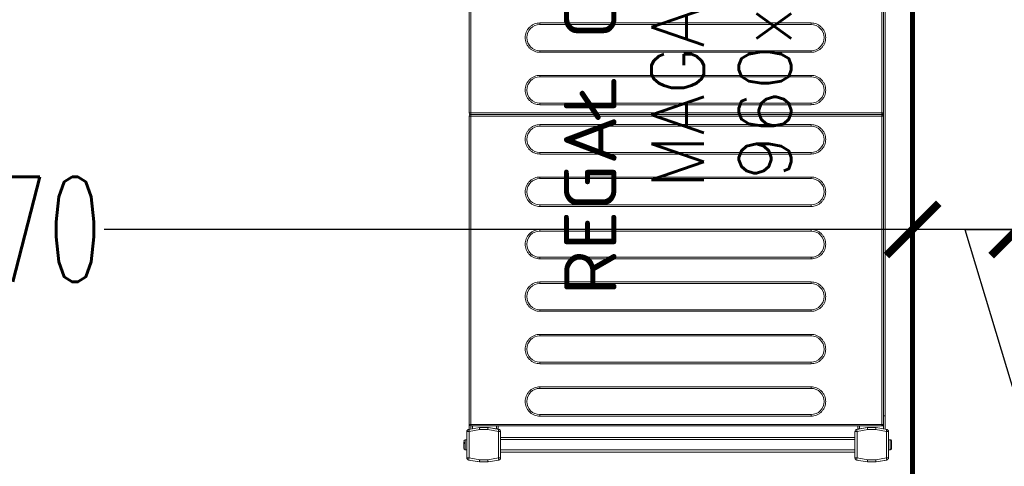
# Model space of a CAD drawing. Header units: millimetres. Extents: x -2074 to 12588, y -3630 to 101167.
# Tile 99 of 256: x 2287 to 2381, y 1410 to 1452. Entities that reach past the tile are written whole.
import ezdxf

# ---------------------------------------------------------------- set-up
doc = ezdxf.new("R2010")
doc.units = ezdxf.units.MM
doc.layers.add('SelinAr_BUD_wymiary', color=7, linetype='Continuous', lineweight=18)
doc.layers.add('SelinAr_WYP_komory', color=8, linetype='Continuous', lineweight=18)
doc.styles.add('RomanS', font='romans.shx')
doc.styles.add('style1', font='romans.shx', dxfattribs={"width": 0.6})
doc.dimstyles.new('ISO-25 Ania', dxfattribs={"dimtxt": 10, "dimasz": 5, "dimexe": 5, "dimexo": 0.625, "dimtad": 0, "dimrnd": 0.01, "dimtxsty": 'style1', "dimblk": 'ARCHTICK', "dimcen": 5, "dimdle": 5, "dimadec": 0, "dimazin": 0, "dimtfac": 1, "dimtmove": 0, "dimatfit": 3, "dimldrblk": 'ARCHTICK', "dimfxl": 0, "dimarcsym": 0})

# ---------------------------------------------------------------- blocks, each defined once
blk = doc.blocks.new('*U425')
at = {"const_width": 0.5}
blk.add_lwpolyline([(125, 190), (125, 200), (180, 200), (180, 0), (0, 0), (0, 200), (55, 200), (55, 190), (10, 190), (10, 10), (170, 10), (170, 190)], close=True, dxfattribs=at)
blk = doc.blocks.new('*U428')
at = {"const_width": 0.5}
blk.add_lwpolyline([(125, 250), (125, 260), (180, 260), (180, 0), (0, 0), (0, 260), (55, 260), (55, 250), (10, 250), (10, 10), (170, 10), (170, 250)], close=True, dxfattribs=at)
blk = doc.blocks.new('*U450')
at = {"lineweight": 15}
for p, q in [((1.726, 0), (1.819, 0)), ((0.182, -0.465), (0, -1.5)), ((0.182, -0.474), (0, -1.509)), ((0.379, -0.509), (0.2, -1.526)), ((2.904, -0.3), (0.379, -0.3)), ((0.379, -0.309), (0.379, -0.509)), ((2.904, -0.309), (0.379, -0.309)), ((2.904, -0.509), (0.379, -0.509)), ((1.167, -0.15), (1.167, -0.3)), ((2.117, -0.15), (1.167, -0.15)), ((1.876, -0.12), (1.765, -0.12)), ((2.117, -0.3), (2.117, -0.15)), ((2.904, -0.509), (2.904, -0.309)), ((3.083, -1.526), (2.904, -0.509)), ((3.283, -1.5), (3.101, -0.465)), ((3.283, -1.509), (3.101, -0.474)), ((3.433, -0.675), (3.138, -0.675)), ((3.433, -0.825), (3.164, -0.825)), ((3.433, -0.665), (3.433, -39.865)), ((3.583, -0.665), (3.433, -0.665)), ((3.583, -0.559), (3.583, -0.515)), ((32.983, -0.515), (3.583, -0.515)), ((3.583, -0.665), (3.583, -0.559)), ((3.583, -0.665), (3.583, -39.865)), ((32.983, -0.665), (3.583, -0.665)), ((32.983, -0.515), (32.983, -0.559)), ((32.983, -0.559), (32.983, -0.665)), ((32.983, -39.865), (32.983, -0.665)), ((33.133, -0.665), (32.983, -0.665)), ((33.133, -39.865), (33.133, -0.665)), ((33.283, -0.665), (33.133, -0.665)), ((33.283, -0.559), (33.283, -0.515)), ((62.683, -0.515), (33.283, -0.515)), ((33.283, -0.665), (33.283, -0.559)), ((33.283, -0.665), (33.283, -39.865)), ((62.683, -0.665), (33.283, -0.665)), ((0, -1.5), (0, -2.3)), ((0, -1.509), (0, -2.291)), ((0.2, -1.526), (0.2, -2.291)), ((3.083, -2.291), (3.083, -1.526)), ((3.283, -1.509), (3.283, -1.5)), ((3.283, -2.291), (3.283, -1.509)), ((0, -2.291), (0.2, -2.291)), ((0, -2.3), (0, -2.302)), ((0.003, -2.326), (0.182, -3.343)), ((0.2, -2.291), (0.379, -3.309)), ((2.904, -3.309), (3.083, -2.291)), ((3.083, -2.291), (3.283, -2.291)), ((3.101, -3.343), (3.28, -2.326)), ((3.283, -2.375), (3.151, -3.125)), ((3.283, -2.3), (3.283, -2.291)), ((3.283, -2.3), (3.283, -2.375)), ((3.283, -2.301), (3.283, -2.3)), ((0.379, -3.309), (2.904, -3.309)), ((0.379, -3.309), (0.379, -3.509)), ((0.379, -3.509), (2.904, -3.509)), ((0.942, -3.509), (0.942, -37.3)), ((1.142, -3.509), (1.142, -37.3)), ((2.142, -3.509), (2.142, -37.3)), ((2.342, -3.509), (2.342, -37.3)), ((2.904, -3.509), (2.904, -3.309)), ((3.433, -3.275), (3.125, -3.275)), ((3.433, -3.125), (3.151, -3.125)), ((0.182, -37.465), (0, -38.5)), ((0, -38.5), (0.182, -37.465)), ((0.379, -37.5), (0.2, -38.517)), ((0.379, -37.3), (0.379, -37.5)), ((2.904, -37.3), (0.379, -37.3)), ((2.904, -37.5), (0.379, -37.5)), ((2.904, -37.5), (2.904, -37.3)), ((3.083, -38.517), (2.904, -37.5)), ((3.283, -38.5), (3.101, -37.465)), ((3.433, -37.575), (3.125, -37.575)), ((3.151, -37.725), (3.283, -38.475)), ((3.433, -37.725), (3.151, -37.725)), ((3.283, -38.475), (3.283, -38.5)), ((0, -38.5), (0, -39.283)), ((0, -39.3), (0, -38.5)), ((0, -39.283), (0.2, -39.283)), ((0.182, -40.335), (0, -39.3)), ((0.003, -39.317), (0.182, -40.335)), ((0.2, -38.517), (0.2, -39.283)), ((0.2, -39.283), (0.379, -40.3)), ((2.904, -40.3), (3.083, -39.283)), ((3.083, -39.283), (3.083, -38.517)), ((3.083, -39.283), (3.283, -39.283)), ((3.101, -40.335), (3.28, -39.317)), ((3.283, -39.3), (3.28, -39.317)), ((3.283, -39.283), (3.283, -38.5)), ((3.283, -39.283), (3.283, -39.3)), ((0.379, -40.3), (0.379, -40.5)), ((0.379, -40.3), (2.904, -40.3)), ((2.904, -40.5), (2.904, -40.3)), ((4.383, -40.175), (3.129, -40.175)), ((4.383, -40.025), (3.155, -40.025)), ((3.433, -39.865), (3.583, -39.865)), ((3.583, -39.865), (32.983, -39.865)), ((3.583, -39.865), (3.583, -40.012)), ((3.583, -40.012), (3.583, -40.015)), ((3.583, -40.015), (32.983, -40.015)), ((4.383, -40.015), (4.383, -40.025)), ((91.583, -40.025), (4.383, -40.025)), ((4.383, -40.025), (4.383, -40.175)), ((91.583, -40.175), (4.383, -40.175)), ((32.983, -39.865), (33.133, -39.865)), ((32.983, -40.012), (32.983, -39.865)), ((32.983, -40.015), (32.983, -40.012)), ((33.133, -39.865), (33.283, -39.865)), ((33.283, -39.865), (62.683, -39.865)), ((33.283, -39.865), (33.283, -40.012)), ((33.283, -40.012), (33.283, -40.015)), ((33.283, -40.015), (62.683, -40.015)), ((0.379, -40.5), (2.904, -40.5)), ((1.167, -40.5), (1.167, -40.65)), ((1.167, -40.65), (2.117, -40.65)), ((1.17, -40.68), (1.173, -40.68)), ((2.11, -40.68), (2.114, -40.68)), ((2.117, -40.65), (2.117, -40.5))]:
    blk.add_line(p, q, dxfattribs=at)
blk.add_line((0.379, -0.509), (30.666, -0.509))
at = {"color": 253, "lineweight": 15}
for p, q in [((4.363, -33.115), (4.363, -7.265)), ((4.363, -7.265), (4.513, -7.265)), ((4.513, -33.115), (4.513, -7.265)), ((7.013, -7.265), (7.013, -33.115)), ((7.163, -7.265), (7.013, -7.265)), ((7.163, -7.265), (7.163, -33.115)), ((9.363, -33.115), (9.363, -7.265)), ((9.363, -7.265), (9.513, -7.265)), ((9.513, -33.115), (9.513, -7.265)), ((12.013, -7.265), (12.013, -33.115)), ((12.163, -7.265), (12.013, -7.265)), ((12.163, -7.265), (12.163, -33.115)), ((14.363, -33.115), (14.363, -7.265)), ((14.363, -7.265), (14.513, -7.265)), ((14.513, -33.115), (14.513, -7.265)), ((17.013, -7.265), (17.013, -33.115)), ((17.163, -7.265), (17.013, -7.265)), ((17.163, -7.265), (17.163, -33.115)), ((19.363, -33.115), (19.363, -7.265)), ((19.363, -7.265), (19.513, -7.265)), ((19.513, -33.115), (19.513, -7.265)), ((22.013, -7.265), (22.013, -33.115)), ((22.163, -7.265), (22.013, -7.265)), ((22.163, -7.265), (22.163, -33.115)), ((24.363, -33.115), (24.363, -7.265)), ((24.363, -7.265), (24.513, -7.265)), ((24.513, -33.115), (24.513, -7.265)), ((27.013, -7.265), (27.013, -33.115)), ((27.163, -7.265), (27.013, -7.265)), ((27.163, -7.265), (27.163, -33.115)), ((29.363, -33.115), (29.363, -7.265)), ((29.363, -7.265), (29.513, -7.265)), ((29.513, -33.115), (29.513, -7.265)), ((32.013, -7.265), (32.013, -33.115)), ((32.163, -7.265), (32.013, -7.265)), ((32.163, -7.265), (32.163, -33.115)), ((34.063, -33.115), (34.063, -7.265)), ((34.063, -7.265), (34.213, -7.265)), ((34.213, -33.115), (34.213, -7.265)), ((36.713, -7.265), (36.713, -33.115)), ((36.863, -7.265), (36.713, -7.265)), ((36.863, -7.265), (36.863, -33.115)), ((39.063, -33.115), (39.063, -7.265)), ((39.063, -7.265), (39.213, -7.265)), ((39.213, -33.115), (39.213, -7.265)), ((41.713, -7.265), (41.713, -33.115)), ((41.863, -7.265), (41.713, -7.265)), ((41.863, -7.265), (41.863, -33.115)), ((4.513, -33.115), (4.363, -33.115)), ((7.163, -33.115), (7.013, -33.115)), ((9.513, -33.115), (9.363, -33.115)), ((12.163, -33.115), (12.013, -33.115)), ((14.513, -33.115), (14.363, -33.115)), ((17.163, -33.115), (17.013, -33.115)), ((19.513, -33.115), (19.363, -33.115)), ((22.163, -33.115), (22.013, -33.115)), ((24.513, -33.115), (24.363, -33.115)), ((27.163, -33.115), (27.013, -33.115)), ((29.513, -33.115), (29.363, -33.115)), ((32.163, -33.115), (32.013, -33.115)), ((34.213, -33.115), (34.063, -33.115)), ((36.863, -33.115), (36.713, -33.115)), ((39.213, -33.115), (39.063, -33.115)), ((41.863, -33.115), (41.713, -33.115))]:
    blk.add_line(p, q, dxfattribs=at)
at = {"lineweight": 15, "flags": 128}
for points in [[(0.379, -0.509), (0.341, -0.502), (0.304, -0.495), (0.27, -0.489), (0.24, -0.484), (0.216, -0.48), (0.197, -0.477), (0.186, -0.475), (0.182, -0.474)], [(3.101, -0.474), (3.097, -0.475), (3.086, -0.477), (3.068, -0.48), (3.043, -0.484), (3.013, -0.489), (2.979, -0.495), (2.942, -0.502), (2.904, -0.509)], [(0, -1.509), (0.003, -1.509), (0.012, -1.51), (0.027, -1.511), (0.047, -1.513), (0.071, -1.515), (0.1, -1.517), (0.132, -1.52), (0.165, -1.523), (0.2, -1.526)], [(3.083, -1.526), (3.122, -1.523), (3.16, -1.52), (3.194, -1.517), (3.225, -1.514), (3.249, -1.512), (3.268, -1.51), (3.279, -1.509), (3.283, -1.509)], [(0.2, -2.291), (0.162, -2.298), (0.125, -2.305), (0.091, -2.311), (0.061, -2.316), (0.036, -2.32), (0.018, -2.323), (0.007, -2.325), (0.003, -2.326)], [(3.28, -2.326), (3.276, -2.325), (3.265, -2.323), (3.247, -2.32), (3.222, -2.316), (3.193, -2.311), (3.159, -2.305), (3.122, -2.298), (3.083, -2.291)], [(0.182, -3.343), (0.186, -3.343), (0.197, -3.341), (0.216, -3.338), (0.24, -3.333), (0.27, -3.328), (0.304, -3.322), (0.341, -3.316), (0.379, -3.309)], [(2.904, -3.309), (2.942, -3.316), (2.979, -3.322), (3.013, -3.328), (3.043, -3.333), (3.068, -3.338), (3.086, -3.341), (3.097, -3.343), (3.101, -3.343)], [(3.151, -3.125), (3.146, -3.154), (3.141, -3.182), (3.136, -3.208), (3.132, -3.231), (3.129, -3.25), (3.127, -3.264), (3.125, -3.272), (3.125, -3.275)], [(0.379, -37.5), (0.341, -37.493), (0.304, -37.487), (0.27, -37.481), (0.24, -37.475), (0.216, -37.471), (0.197, -37.468), (0.186, -37.466), (0.182, -37.465)], [(3.101, -37.465), (3.097, -37.466), (3.086, -37.468), (3.068, -37.471), (3.043, -37.475), (3.013, -37.481), (2.979, -37.487), (2.942, -37.493), (2.904, -37.5)], [(3.125, -37.575), (3.125, -37.578), (3.127, -37.586), (3.129, -37.6), (3.132, -37.619), (3.136, -37.642), (3.141, -37.668), (3.146, -37.696), (3.151, -37.725)], [(0, -38.5), (0.004, -38.5), (0.015, -38.501), (0.034, -38.503), (0.059, -38.505), (0.089, -38.508), (0.123, -38.511), (0.161, -38.514), (0.2, -38.517)], [(0.2, -39.283), (0.162, -39.289), (0.125, -39.296), (0.091, -39.302), (0.061, -39.307), (0.036, -39.311), (0.018, -39.315), (0.007, -39.317), (0.003, -39.317)], [(3.083, -38.517), (3.118, -38.514), (3.152, -38.512), (3.183, -38.509), (3.212, -38.506), (3.236, -38.504), (3.256, -38.502), (3.271, -38.501), (3.28, -38.5), (3.283, -38.5)], [(3.28, -39.317), (3.276, -39.317), (3.265, -39.315), (3.247, -39.311), (3.222, -39.307), (3.193, -39.302), (3.159, -39.296), (3.122, -39.289), (3.083, -39.283)], [(0.182, -40.335), (0.186, -40.334), (0.197, -40.332), (0.216, -40.329), (0.24, -40.325), (0.27, -40.319), (0.304, -40.313), (0.341, -40.307), (0.379, -40.3)], [(2.904, -40.3), (2.942, -40.307), (2.979, -40.313), (3.013, -40.319), (3.043, -40.325), (3.068, -40.329), (3.086, -40.332), (3.097, -40.334), (3.101, -40.335)]]:
    blk.add_lwpolyline(points, dxfattribs=at)
at = {"lineweight": 15}
for centre, radius, start, end in [((0.379, -0.5), 0.2, 90, 170), ((0.379, -0.509), 0.2, 90, 170), ((1.317, -0.15), 0.15, 90, 180), ((1.967, -0.15), 0.15, 0, 90), ((2.904, -0.5), 0.2, 10, 90), ((2.904, -0.509), 0.2, 10, 90), ((3.583, -0.665), 0.15, 90, 180), ((32.983, -0.665), 0.15, 0, 90), ((33.283, -0.665), 0.15, 90, 180), ((0.2, -2.291), 0.2, 180, 190), ((3.083, -2.291), 0.2, 350, 0), ((0.379, -3.309), 0.2, 190, 270), ((2.904, -3.309), 0.2, 270, 350), ((0.379, -37.5), 0.2, 90, 170), ((0.379, -37.5), 0.2, 90, 170), ((2.904, -37.5), 0.2, 10, 90), ((0.2, -39.283), 0.2, 180, 190), ((3.083, -39.283), 0.2, 350, 0), ((0.379, -40.3), 0.2, 190, 270), ((0.379, -40.3), 0.2, 190, 270), ((2.904, -40.3), 0.2, 270, 350), ((1.317, -40.65), 0.15, 180, 191.53696), ((1.967, -40.65), 0.15, 348.46304, 0)]:
    blk.add_arc(centre, radius, start, end, dxfattribs=at)
at = {"color": 253, "lineweight": 15}
for centre, start, end in [((5.763, -7.265), 0, 180), ((10.763, -7.265), 0, 180), ((15.763, -7.265), 0, 180), ((20.763, -7.265), 0, 180), ((25.763, -7.265), 0, 180), ((30.763, -7.265), 0, 180), ((35.463, -7.265), 0, 180), ((40.463, -7.265), 0, 180), ((5.763, -33.115), 180, 0), ((10.763, -33.115), 180, 0), ((15.763, -33.115), 180, 0), ((20.763, -33.115), 180, 0), ((25.763, -33.115), 180, 0), ((30.763, -33.115), 180, 0), ((35.463, -33.115), 180, 0), ((40.463, -33.115), 180, 0)]:
    blk.add_arc(centre, 1.25, start, end, dxfattribs=at)
at = {"lineweight": 15}
for points, knots in [([(1.708, 0), (1.672, 0), (1.597, 0), (1.486, 0), (1.395, 0), (1.338, 0), (1.312, 0), (1.318, 0), (1.319, 0)], [0, 0, 0, 0, 0.188945, 0.389816, 0.590684, 0.779625, 0.968579, 1, 1, 1, 1]), ([(1.765, -0.12), (1.763, -0.104), (1.759, -0.072), (1.746, -0.033), (1.729, -0.006), (1.715, -0.002), (1.708, 0)], [0, 0, 0, 0, 0.243636, 0.487267, 0.73198, 1, 1, 1, 1]), ([(1.921, 0), (1.915, 0), (1.893, 0), (1.849, 0), (1.819, 0)], [0, 0, 0, 0, 0.31192, 1, 1, 1, 1]), ([(1.819, 0), (1.826, -0.002), (1.839, -0.005), (1.856, -0.031), (1.87, -0.07), (1.874, -0.103), (1.876, -0.12)], [0, 0, 0, 0, 0.250222, 0.500532, 0.748158, 1, 1, 1, 1]), ([(3.433, -39.863), (3.435, -39.882), (3.439, -39.92), (3.467, -39.96), (3.497, -39.985), (3.523, -40), (3.553, -40.009), (3.573, -40.011), (3.583, -40.012)], [0, 0, 0, 0, 0.238266, 0.485424, 0.612038, 0.739974, 0.869231, 1, 1, 1, 1]), ([(32.983, -40.012), (32.993, -40.011), (33.014, -40.009), (33.043, -40), (33.07, -39.985), (33.1, -39.96), (33.128, -39.92), (33.131, -39.882), (33.133, -39.863)], [0, 0, 0, 0, 0.130769, 0.260023, 0.387959, 0.514574, 0.761734, 1, 1, 1, 1]), ([(33.133, -39.863), (33.135, -39.882), (33.139, -39.92), (33.167, -39.96), (33.197, -39.985), (33.223, -40), (33.253, -40.009), (33.273, -40.011), (33.283, -40.012)], [0, 0, 0, 0, 0.238266, 0.485426, 0.612036, 0.739977, 0.869231, 1, 1, 1, 1]), ([(1.173, -40.68), (1.178, -40.696), (1.188, -40.728), (1.223, -40.767), (1.268, -40.794), (1.304, -40.798), (1.322, -40.8)], [0, 0, 0, 0, 0.243643, 0.487245, 0.731956, 1, 1, 1, 1]), ([(1.322, -40.8), (1.332, -40.8), (1.353, -40.8), (1.43, -40.8), (1.53, -40.8), (1.642, -40.8), (1.753, -40.8), (1.853, -40.8), (1.93, -40.8), (1.951, -40.8), (1.961, -40.8)], [0, 0, 0, 0, 0.121175, 0.250001, 0.378823, 0.5, 0.621177, 0.749999, 0.878825, 1, 1, 1, 1]), ([(1.961, -40.8), (1.978, -40.798), (2.013, -40.795), (2.058, -40.769), (2.094, -40.73), (2.105, -40.697), (2.11, -40.68)], [0, 0, 0, 0, 0.250219, 0.500551, 0.74815, 1, 1, 1, 1])]:
    blk.add_open_spline(points, degree=3, knots=knots, dxfattribs=at)
at = {"color": 253, "lineweight": 15}
for points, knots in [([(4.363, -7.265), (4.368, -7.18), (4.377, -7.004), (4.455, -6.743), (4.584, -6.492), (4.766, -6.268), (4.99, -6.086), (5.241, -5.956), (5.502, -5.881), (5.763, -5.857), (6.024, -5.881), (6.285, -5.956), (6.536, -6.086), (6.76, -6.268), (6.942, -6.492), (7.071, -6.743), (7.149, -7.004), (7.159, -7.18), (7.163, -7.265)], [0, 0, 0, 0, 0.058258, 0.120006, 0.18432, 0.25, 0.31568, 0.379994, 0.441742, 0.5, 0.558258, 0.620006, 0.68432, 0.75, 0.81568, 0.879994, 0.941742, 1, 1, 1, 1]), ([(9.363, -7.265), (9.368, -7.18), (9.377, -7.004), (9.455, -6.743), (9.584, -6.492), (9.766, -6.268), (9.99, -6.086), (10.241, -5.956), (10.502, -5.881), (10.763, -5.857), (11.024, -5.881), (11.285, -5.956), (11.536, -6.086), (11.76, -6.268), (11.942, -6.492), (12.071, -6.743), (12.149, -7.004), (12.159, -7.18), (12.163, -7.265)], [0, 0, 0, 0, 0.058258, 0.120006, 0.18432, 0.25, 0.31568, 0.379994, 0.441742, 0.5, 0.558258, 0.620006, 0.68432, 0.75, 0.81568, 0.879994, 0.941742, 1, 1, 1, 1]), ([(14.363, -7.265), (14.368, -7.18), (14.377, -7.004), (14.455, -6.743), (14.584, -6.492), (14.766, -6.268), (14.99, -6.086), (15.241, -5.956), (15.502, -5.881), (15.763, -5.857), (16.024, -5.881), (16.285, -5.956), (16.536, -6.086), (16.76, -6.268), (16.942, -6.492), (17.071, -6.743), (17.149, -7.004), (17.159, -7.18), (17.163, -7.265)], [0, 0, 0, 0, 0.058258, 0.120006, 0.18432, 0.25, 0.31568, 0.379994, 0.441742, 0.5, 0.558258, 0.620006, 0.68432, 0.75, 0.81568, 0.879994, 0.941742, 1, 1, 1, 1]), ([(19.363, -7.265), (19.368, -7.18), (19.377, -7.004), (19.455, -6.743), (19.584, -6.492), (19.766, -6.268), (19.99, -6.086), (20.241, -5.956), (20.502, -5.881), (20.763, -5.857), (21.024, -5.881), (21.285, -5.956), (21.536, -6.086), (21.76, -6.268), (21.942, -6.492), (22.071, -6.743), (22.149, -7.004), (22.159, -7.18), (22.163, -7.265)], [0, 0, 0, 0, 0.058258, 0.120006, 0.18432, 0.25, 0.31568, 0.379994, 0.441742, 0.5, 0.558258, 0.620006, 0.68432, 0.75, 0.81568, 0.879994, 0.941742, 1, 1, 1, 1]), ([(24.363, -7.265), (24.368, -7.18), (24.377, -7.004), (24.455, -6.743), (24.584, -6.492), (24.766, -6.268), (24.99, -6.086), (25.241, -5.956), (25.502, -5.881), (25.763, -5.857), (26.024, -5.881), (26.285, -5.956), (26.536, -6.086), (26.76, -6.268), (26.942, -6.492), (27.071, -6.743), (27.149, -7.004), (27.159, -7.18), (27.163, -7.265)], [0, 0, 0, 0, 0.058258, 0.120006, 0.18432, 0.25, 0.31568, 0.379994, 0.441742, 0.5, 0.558258, 0.620006, 0.68432, 0.75, 0.81568, 0.879994, 0.941742, 1, 1, 1, 1]), ([(29.363, -7.265), (29.368, -7.18), (29.377, -7.004), (29.455, -6.743), (29.584, -6.492), (29.766, -6.268), (29.99, -6.086), (30.241, -5.956), (30.502, -5.881), (30.763, -5.857), (31.024, -5.881), (31.285, -5.956), (31.536, -6.086), (31.76, -6.268), (31.942, -6.492), (32.071, -6.743), (32.149, -7.004), (32.159, -7.18), (32.163, -7.265)], [0, 0, 0, 0, 0.058258, 0.120006, 0.18432, 0.25, 0.31568, 0.379994, 0.441742, 0.5, 0.558258, 0.620006, 0.68432, 0.75, 0.81568, 0.879994, 0.941742, 1, 1, 1, 1]), ([(34.063, -7.265), (34.068, -7.18), (34.077, -7.004), (34.155, -6.743), (34.284, -6.492), (34.466, -6.268), (34.69, -6.086), (34.941, -5.956), (35.202, -5.881), (35.463, -5.857), (35.724, -5.881), (35.985, -5.956), (36.236, -6.086), (36.46, -6.268), (36.642, -6.492), (36.771, -6.743), (36.849, -7.004), (36.859, -7.18), (36.863, -7.265)], [0, 0, 0, 0, 0.058258, 0.120006, 0.18432, 0.25, 0.31568, 0.379994, 0.441742, 0.5, 0.558258, 0.620006, 0.68432, 0.75, 0.81568, 0.879994, 0.941742, 1, 1, 1, 1]), ([(39.063, -7.265), (39.068, -7.18), (39.077, -7.004), (39.155, -6.743), (39.284, -6.492), (39.466, -6.268), (39.69, -6.086), (39.941, -5.956), (40.202, -5.881), (40.463, -5.857), (40.724, -5.881), (40.985, -5.956), (41.236, -6.086), (41.46, -6.268), (41.642, -6.492), (41.771, -6.743), (41.849, -7.004), (41.859, -7.18), (41.863, -7.265)], [0, 0, 0, 0, 0.058258, 0.120006, 0.18432, 0.25, 0.31568, 0.379994, 0.441742, 0.5, 0.558258, 0.620005, 0.68432, 0.75, 0.81568, 0.879994, 0.941742, 1, 1, 1, 1]), ([(7.163, -33.115), (7.159, -33.2), (7.149, -33.376), (7.071, -33.637), (6.942, -33.888), (6.76, -34.112), (6.536, -34.294), (6.285, -34.424), (6.024, -34.499), (5.763, -34.523), (5.502, -34.499), (5.241, -34.424), (4.99, -34.294), (4.766, -34.112), (4.584, -33.888), (4.455, -33.637), (4.377, -33.376), (4.368, -33.2), (4.363, -33.115)], [0, 0, 0, 0, 0.058258, 0.120006, 0.18432, 0.25, 0.31568, 0.379994, 0.441742, 0.5, 0.558258, 0.620006, 0.68432, 0.75, 0.81568, 0.879994, 0.941742, 1, 1, 1, 1]), ([(12.163, -33.115), (12.159, -33.2), (12.149, -33.376), (12.071, -33.637), (11.942, -33.888), (11.76, -34.112), (11.536, -34.294), (11.285, -34.424), (11.024, -34.499), (10.763, -34.523), (10.502, -34.499), (10.241, -34.424), (9.99, -34.294), (9.766, -34.112), (9.584, -33.888), (9.455, -33.637), (9.377, -33.376), (9.368, -33.2), (9.363, -33.115)], [0, 0, 0, 0, 0.058258, 0.120006, 0.18432, 0.25, 0.31568, 0.379994, 0.441742, 0.5, 0.558258, 0.620006, 0.68432, 0.75, 0.81568, 0.879994, 0.941742, 1, 1, 1, 1]), ([(17.163, -33.115), (17.159, -33.2), (17.149, -33.376), (17.071, -33.637), (16.942, -33.888), (16.76, -34.112), (16.536, -34.294), (16.285, -34.424), (16.024, -34.499), (15.763, -34.523), (15.502, -34.499), (15.241, -34.424), (14.99, -34.294), (14.766, -34.112), (14.584, -33.888), (14.455, -33.637), (14.377, -33.376), (14.368, -33.2), (14.363, -33.115)], [0, 0, 0, 0, 0.058258, 0.120006, 0.18432, 0.25, 0.31568, 0.379994, 0.441742, 0.5, 0.558258, 0.620006, 0.68432, 0.75, 0.81568, 0.879994, 0.941742, 1, 1, 1, 1]), ([(22.163, -33.115), (22.159, -33.2), (22.149, -33.376), (22.071, -33.637), (21.942, -33.888), (21.76, -34.112), (21.536, -34.294), (21.285, -34.424), (21.024, -34.499), (20.763, -34.523), (20.502, -34.499), (20.241, -34.424), (19.99, -34.294), (19.766, -34.112), (19.584, -33.888), (19.455, -33.637), (19.377, -33.376), (19.368, -33.2), (19.363, -33.115)], [0, 0, 0, 0, 0.058258, 0.120006, 0.18432, 0.25, 0.31568, 0.379994, 0.441742, 0.5, 0.558258, 0.620006, 0.684321, 0.75, 0.81568, 0.879994, 0.941742, 1, 1, 1, 1]), ([(27.163, -33.115), (27.159, -33.2), (27.149, -33.376), (27.071, -33.637), (26.942, -33.888), (26.76, -34.112), (26.536, -34.294), (26.285, -34.424), (26.024, -34.499), (25.763, -34.523), (25.502, -34.499), (25.241, -34.424), (24.99, -34.294), (24.766, -34.112), (24.584, -33.888), (24.455, -33.637), (24.377, -33.376), (24.368, -33.2), (24.363, -33.115)], [0, 0, 0, 0, 0.058258, 0.1200056, 0.1843204, 0.2500002, 0.3156797, 0.3799945, 0.4417421, 0.4999999, 0.558258, 0.6200056, 0.6843204, 0.7499999, 0.8156797, 0.8799945, 0.941742, 1, 1, 1, 1]), ([(32.163, -33.115), (32.159, -33.2), (32.149, -33.376), (32.071, -33.637), (31.942, -33.888), (31.76, -34.112), (31.536, -34.294), (31.285, -34.424), (31.024, -34.499), (30.763, -34.523), (30.502, -34.499), (30.241, -34.424), (29.99, -34.294), (29.766, -34.112), (29.584, -33.888), (29.455, -33.637), (29.377, -33.376), (29.368, -33.2), (29.363, -33.115)], [0, 0, 0, 0, 0.058258, 0.1200056, 0.1843204, 0.2499999, 0.3156794, 0.3799942, 0.4417421, 0.4999999, 0.5582581, 0.6200057, 0.6843205, 0.7499999, 0.8156797, 0.8799945, 0.941742, 1, 1, 1, 1]), ([(36.863, -33.115), (36.859, -33.2), (36.849, -33.376), (36.771, -33.637), (36.642, -33.888), (36.46, -34.112), (36.236, -34.294), (35.985, -34.424), (35.724, -34.499), (35.463, -34.523), (35.202, -34.499), (34.941, -34.424), (34.69, -34.294), (34.466, -34.112), (34.284, -33.888), (34.155, -33.637), (34.077, -33.376), (34.068, -33.2), (34.063, -33.115)], [0, 0, 0, 0, 0.058258, 0.120006, 0.18432, 0.25, 0.31568, 0.379994, 0.441742, 0.5, 0.558258, 0.620006, 0.68432, 0.75, 0.81568, 0.879994, 0.941742, 1, 1, 1, 1]), ([(41.863, -33.115), (41.859, -33.2), (41.849, -33.376), (41.771, -33.637), (41.642, -33.888), (41.46, -34.112), (41.236, -34.294), (40.985, -34.424), (40.724, -34.499), (40.463, -34.523), (40.202, -34.499), (39.941, -34.424), (39.69, -34.294), (39.466, -34.112), (39.284, -33.888), (39.155, -33.637), (39.077, -33.376), (39.068, -33.2), (39.063, -33.115)], [0, 0, 0, 0, 0.058258, 0.120005, 0.18432, 0.25, 0.315679, 0.379995, 0.441742, 0.5, 0.558258, 0.620006, 0.68432, 0.75, 0.81568, 0.879994, 0.941742, 1, 1, 1, 1])]:
    blk.add_open_spline(points, degree=3, knots=knots, dxfattribs=at)
at = {"insert": (48, -20.4), "char_height": 5, "width": 96, "attachment_point": 5, "style": 'RomanS'}
blk.add_mtext('REGAŁ CHŁODNICZY MAGAZYNOWY\\P960x408mm', dxfattribs=at)
blk = doc.blocks.new('_ArchTick')
at = {"color": 0, "linetype": 'ByBlock', "const_width": 0.15}
blk.add_lwpolyline([(-0.5, -0.5), (0.5, 0.5)], dxfattribs=at)
blk = doc.blocks.new('*D753')
at = {"layer": 'Defpoints', "color": 0}
for p in [(2382.157, 1557.241), (2542.157, 1547.241), (2382.157, 1432.241)]:
    blk.add_point(p, dxfattribs=at)
at = {"layer": 'SelinAr_BUD_wymiary', "color": 0, "lineweight": -2}
for p, q in [((2382.157, 1442.241), (2382.157, 1427.241)), ((2542.157, 1442.241), (2542.157, 1427.241)), ((2377.157, 1432.241), (2454.246, 1432.241)), ((2547.157, 1432.241), (2470.067, 1432.241))]:
    blk.add_line(p, q, dxfattribs=at)
at = {"layer": 'SelinAr_BUD_wymiary', "color": 0, "lineweight": -2, "xscale": 5, "yscale": 5, "zscale": 5, "rotation": 180}
blk.add_blockref('_ArchTick', (2382.157, 1432.241), dxfattribs=at)
at = {"layer": 'SelinAr_BUD_wymiary', "color": 0, "lineweight": -2, "xscale": 5, "yscale": 5, "zscale": 5}
blk.add_blockref('_ArchTick', (2542.157, 1432.241), dxfattribs=at)
at = {"layer": 'SelinAr_BUD_wymiary', "color": 0, "insert": (2462.157, 1432.241), "char_height": 10, "attachment_point": 5, "style": 'style1'}
blk.add_mtext('160', dxfattribs=at)
blk = doc.blocks.new('*D754')
at = {"layer": 'Defpoints', "color": 0}
for p in [(2372.157, 1557.241), (2382.157, 1557.241), (2372.157, 1432.241)]:
    blk.add_point(p, dxfattribs=at)
at = {"layer": 'SelinAr_BUD_wymiary', "color": 0, "lineweight": -2}
for p, q in [((2372.157, 1442.241), (2372.157, 1427.241)), ((2382.157, 1442.241), (2382.157, 1427.241)), ((2387.157, 1432.241), (2367.157, 1432.241)), ((2377.157, 1432.241), (2383.438, 1411.304)), ((2383.438, 1411.304), (2384.688, 1411.304))]:
    blk.add_line(p, q, dxfattribs=at)
at = {"layer": 'SelinAr_BUD_wymiary', "color": 0, "lineweight": -2, "xscale": 5, "yscale": 5, "zscale": 5, "rotation": 180}
blk.add_blockref('_ArchTick', (2372.157, 1432.241), dxfattribs=at)
at = {"layer": 'SelinAr_BUD_wymiary', "color": 0, "lineweight": -2, "xscale": 5, "yscale": 5, "zscale": 5}
blk.add_blockref('_ArchTick', (2382.157, 1432.241), dxfattribs=at)
at = {"layer": 'SelinAr_BUD_wymiary', "color": 0, "insert": (2389.741, 1411.304), "char_height": 10, "attachment_point": 5, "style": 'style1'}
blk.add_mtext('10', dxfattribs=at)
blk = doc.blocks.new('*D755')
at = {"layer": 'Defpoints', "color": 0}
for p in [(2202.157, 1617.241), (2372.157, 1557.241), (2202.157, 1432.241)]:
    blk.add_point(p, dxfattribs=at)
at = {"layer": 'SelinAr_BUD_wymiary', "color": 0, "lineweight": -2}
for p, q in [((2202.157, 1442.241), (2202.157, 1427.241)), ((2372.157, 1442.241), (2372.157, 1427.241)), ((2197.157, 1432.241), (2279.246, 1432.241)), ((2377.157, 1432.241), (2295.067, 1432.241))]:
    blk.add_line(p, q, dxfattribs=at)
at = {"layer": 'SelinAr_BUD_wymiary', "color": 0, "lineweight": -2, "xscale": 5, "yscale": 5, "zscale": 5, "rotation": 180}
blk.add_blockref('_ArchTick', (2202.157, 1432.241), dxfattribs=at)
at = {"layer": 'SelinAr_BUD_wymiary', "color": 0, "lineweight": -2, "xscale": 5, "yscale": 5, "zscale": 5}
blk.add_blockref('_ArchTick', (2372.157, 1432.241), dxfattribs=at)
at = {"layer": 'SelinAr_BUD_wymiary', "color": 0, "insert": (2287.157, 1432.241), "char_height": 10, "attachment_point": 5, "style": 'style1'}
blk.add_mtext('170', dxfattribs=at)
blk = doc.blocks.new('*D832')
at = {"layer": 'Defpoints', "color": 0}
for p in [(2257.157, 1607.241), (2267.157, 1367.241), (2372.157, 1367.241)]:
    blk.add_point(p, dxfattribs=at)
at = {"layer": 'SelinAr_BUD_wymiary', "color": 0, "lineweight": -2}
for p, q in [((2267.157, 1612.241), (2267.157, 1495.58)), ((2257.782, 1607.241), (2272.157, 1607.241)), ((2267.157, 1362.241), (2267.157, 1478.902)), ((2277.157, 1367.241), (2262.157, 1367.241))]:
    blk.add_line(p, q, dxfattribs=at)
at = {"layer": 'SelinAr_BUD_wymiary', "color": 0, "lineweight": -2, "xscale": 5, "yscale": 5, "zscale": 5}
for p, rotation in [((2267.157, 1607.241), 90), ((2267.157, 1367.241), 270)]:
    blk.add_blockref('_ArchTick', p, dxfattribs=dict(at, rotation=rotation))
at = {"layer": 'SelinAr_BUD_wymiary', "color": 0, "insert": (2267.157, 1487.241), "char_height": 10, "attachment_point": 5, "rotation": 90, "style": 'style1'}
blk.add_mtext('240', dxfattribs=at)

msp = doc.modelspace()

# ---------------------------------------------------------------- block references
at = {"layer": 'SelinAr_WYP_komory'}
for name, p in [('*U428', (2202.157, 1357.241)), ('*U425', (2372.157, 1357.241))]:
    msp.add_blockref(name, p, dxfattribs=at)
at = {"layer": 'SelinAr_WYP_komory', "linetype": 'Continuous', "lineweight": 25, "rotation": 90}
msp.add_blockref('*U450', (2329.362, 1410.068), dxfattribs=at)

# ---------------------------------------------------------------- dimensions: what is measured, and where the dimension line sits
at = {"layer": 'SelinAr_BUD_wymiary'}
for base, p1, p2, picture, middle in [((2202.157, 1432.241), (2372.157, 1557.241), (2202.157, 1617.241), '*D755', (2287.157, 1432.241)), ((2372.157, 1432.241), (2382.157, 1557.241), (2372.157, 1557.241), '*D754', (2385.313, 1411.304)), ((2382.157, 1432.241), (2542.157, 1547.241), (2382.157, 1557.241), '*D753', (2462.157, 1432.241))]:
    dim = msp.add_linear_dim(base=base, p1=p1, p2=p2, dimstyle='ISO-25 Ania', override={"dimtmove": 1, "dimfxl": 10, "dimarcsym": 2}, dxfattribs=at)
    dim.commit()
    dim.dimension.update_dxf_attribs({"geometry": picture, "text_midpoint": middle})
dim = msp.add_linear_dim(base=(2267.157, 1367.241), p1=(2257.157, 1607.241), p2=(2372.157, 1367.241), angle=90, dimstyle='ISO-25 Ania', override={"dimtmove": 1, "dimfxl": 10, "dimarcsym": 2}, dxfattribs=at)
dim.commit()
dim.dimension.update_dxf_attribs({"geometry": '*D832', "text_midpoint": (2267.157, 1487.241)})

doc.saveas('drawing.dxf')
